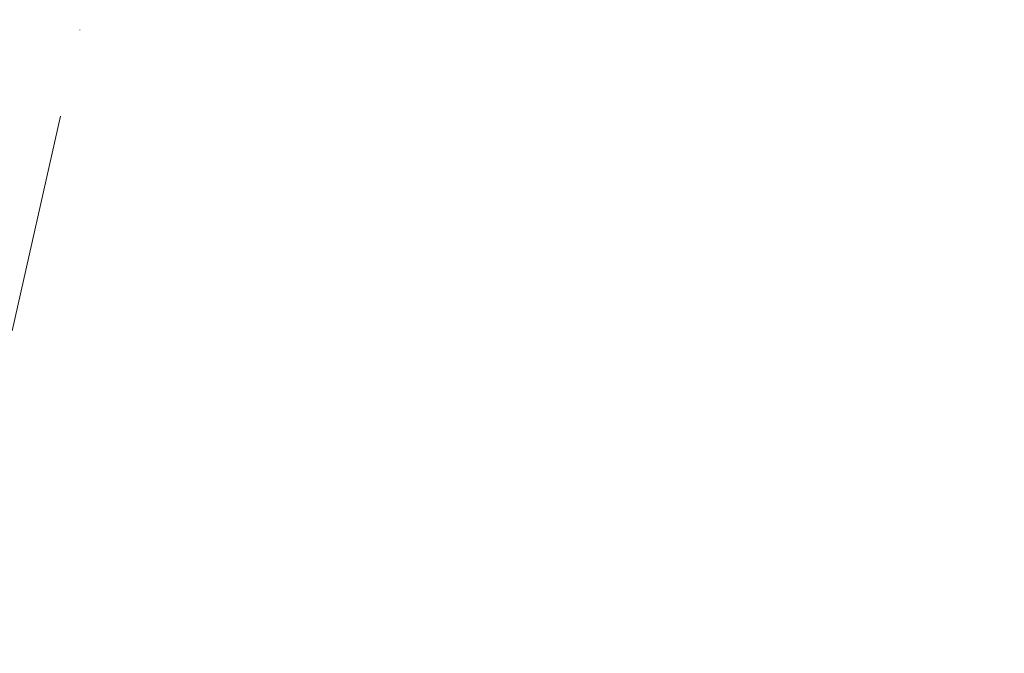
# Model space of a CAD drawing. Header units: millimetres. Extents: x -7218036 to -6523761, y 6117771 to 6337028.
# Tile 71 of 223: x -7150510 to -7148934, y 6127019 to 6128034. Entities that reach past the tile are written whole.
import ezdxf
from ezdxf.enums import TextEntityAlignment as Align

# ---------------------------------------------------------------- set-up
doc = ezdxf.new("R2010")
doc.units = ezdxf.units.MM
doc.header["$MEASUREMENT"] = 0
doc.linetypes.add('Штрихпунктирная', pattern=[670.277762, 352.777767, -176.388884, 0, -141.111112])
doc.layers.add('АР-Чертеж-Оси_Осевые размеры.АР', color=7, linetype='Continuous')
doc.layers.add('АР-Чертеж-Оси_Осевые размеры.АР_Ном._пера__120', color=7, linetype='Continuous', lineweight=0)
doc.styles.add('РЎР“Р•РќР•Р\xa0Р\x98Р\xa0_РЎРўР\x98Р›Р¬_2', font='GOTHIC.TTF')

# ---------------------------------------------------------------- blocks, each defined once
blk = doc.blocks.new('Стандартный Маркер Сетки[12]_7', base_point=(-7146699.2, 6144553.5))
at = {"layer": 'АР-Чертеж-Оси_Осевые размеры.АР_Ном._пера__120', "color": 7, "linetype": 'Штрихпунктирная', "lineweight": 0}
blk.add_line((-7146918.4, 6143577.8), (-7151477, 6123280.7), dxfattribs=at)
at = {"layer": 'АР-Чертеж-Оси_Осевые размеры.АР_Ном._пера__120', "color": 7, "lineweight": 0, "style": 'РЎР“Р•РќР•Р\xa0Р\x98Р\xa0_РЎРўР\x98Р›Р¬_2'}
blk.add_attdef('AC_MarkerText_1', text='', height=350, rotation=347.3417, dxfattribs=at).set_placement((-7151735.8, 6121998.2), align=Align.TOP_CENTER)
blk = doc.blocks.new('Стандартный Маркер Сетки[75]_7', base_point=(-7146699.2, 6144553.5))
at = {"layer": 'АР-Чертеж-Оси_Осевые размеры.АР_Ном._пера__120', "color": 7, "linetype": 'Штрихпунктирная', "lineweight": 0}
blk.add_line((-7146918.4, 6143577.8), (-7151477, 6123280.7), dxfattribs=at)
at = {"layer": 'АР-Чертеж-Оси_Осевые размеры.АР_Ном._пера__120', "color": 7, "lineweight": 0, "style": 'РЎР“Р•РќР•Р\xa0Р\x98Р\xa0_РЎРўР\x98Р›Р¬_2'}
blk.add_attdef('AC_MarkerText_1', text='', height=350, rotation=347.3417, dxfattribs=at).set_placement((-7151735.8, 6121998.2), align=Align.TOP_CENTER)

msp = doc.modelspace()

# ---------------------------------------------------------------- block references
at = {"layer": 'АР-Чертеж-Оси_Осевые размеры.АР', "color": 8, "linetype": 'Continuous', "lineweight": 15}
for name in ['Стандартный Маркер Сетки[12]_7', 'Стандартный Маркер Сетки[75]_7']:
    msp.add_blockref(name, (-7146699.218, 6144553.534), dxfattribs=at)

doc.saveas('drawing.dxf')
